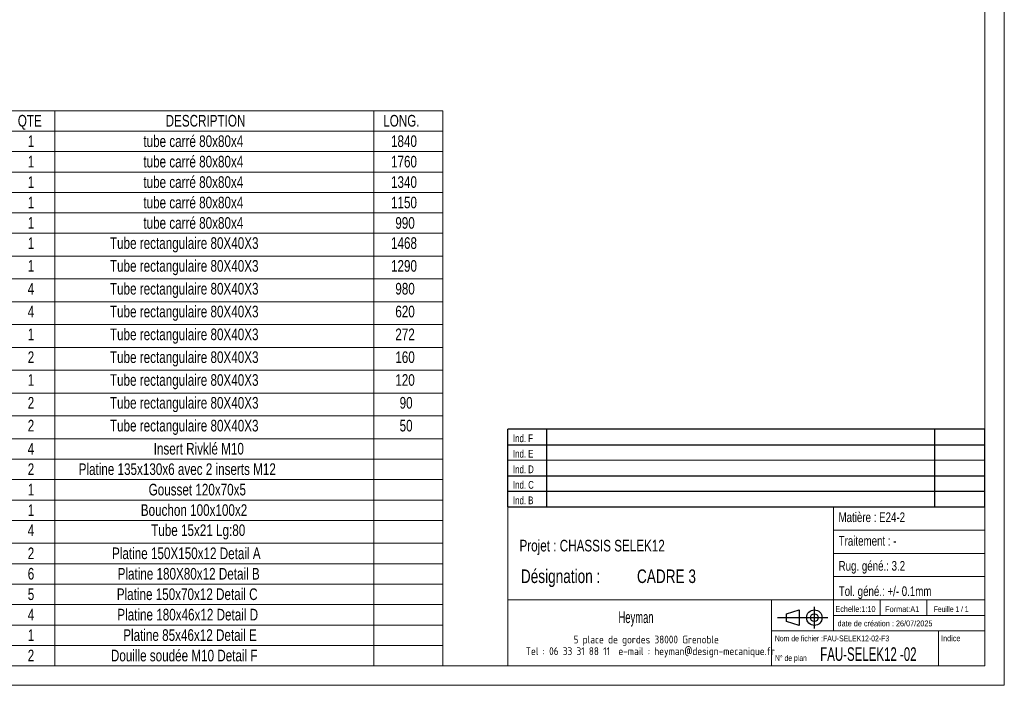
# Model space of a CAD drawing. Header units: millimetres. Extents: x 0 to 841, y 0 to 594.
# Tile 13 of 20: x 587 to 841, y 0 to 172. Entities that reach past the tile are written whole.
import ezdxf

# ---------------------------------------------------------------- set-up
doc = ezdxf.new("R2010")
doc.units = ezdxf.units.MM
doc.layers.add('NOTES', color=6, linetype='Continuous')
doc.styles.add('SLDTEXTSTYLE0', font='TXT', dxfattribs={"width": 0.75})
doc.styles.add('SLDTEXTSTYLE3', font='TXT', dxfattribs={"width": 0.632449})
doc.styles.add('SLDTEXTSTYLE4', font='TXT', dxfattribs={"width": 0.707278})
doc.styles.add('SLDTEXTSTYLE5', font='TXT', dxfattribs={"width": 0.7})
doc.styles.add('SLDTEXTSTYLE6', font='ISOCP3', dxfattribs={"width": 0.96})
doc.styles.add('SLDTEXTSTYLE7', font='TXT', dxfattribs={"width": 0.605})
doc.styles.add('SLDTEXTSTYLE8', font='TXT', dxfattribs={"width": 0.692308})

# ---------------------------------------------------------------- blocks, each defined once
blk = doc.blocks.new('Bloc2_1')
for p, q in [((9.48, 0), (9.48, 5.6)), ((0, 2.8), (12.98, 2.8)), ((2.32, 3.8), (5.55, 4.8)), ((2.32, 1.8), (2.32, 3.8)), ((5.55, 4.8), (5.55, 0.8)), ((5.55, 0.8), (2.32, 1.8))]:
    blk.add_line(p, q)
for radius in [2, 1]:
    blk.add_circle((9.48, 2.8), radius)
blk = doc.blocks.new('TAB MODIFS_1')
for p, q in [((123, 20), (0, 20)), ((0, 0), (0, 20)), ((10, 20), (10, 0)), ((110, 20), (110, 0)), ((123, 0), (123, 20)), ((0, 16), (123, 16)), ((0, 8), (123, 8)), ((0, 4), (123, 4)), ((0, 0), (123, 0))]:
    blk.add_line(p, q)
at = {"color": 7, "linetype": 'Continuous', "lineweight": 18}
blk.add_line((0, 12), (123, 12), dxfattribs=at)
at = {"color": 7}
for tag in ['AUTOATTR0', 'AUTOATTR1', 'AUTOATTR2', 'AUTOATTR3', 'AUTOATTR4', 'AUTOATTR5', 'AUTOATTR6', 'AUTOATTR7', 'AUTOATTR8', 'AUTOATTR9']:
    blk.add_attdef(tag, (0, 0), '', height=1, dxfattribs=at)
at = {"layer": 'NOTES', "color": 211, "char_height": 2, "attachment_point": 1, "style": 'SLDTEXTSTYLE0'}
for s, insert in [('Ind. F', (1.36, 18.66)), ('Ind. E', (1.36, 14.66)), ('Ind. D', (1.36, 10.66)), ('Ind. C', (1.36, 6.66)), ('Ind. B', (1.36, 2.66))]:
    blk.add_mtext(s, dxfattribs=dict(at, insert=insert))
blk = doc.blocks.new('SW_NOTE_1')
at = {"layer": 'NOTES', "color": 0, "char_height": 3.5, "attachment_point": 1, "style": 'SLDTEXTSTYLE0'}
for s, insert in [('Désignation :', (0, 4.51)), ('CADRE 3', (29.93, 4.51))]:
    blk.add_mtext(s, dxfattribs=dict(at, insert=insert))
blk = doc.blocks.new('SW_NOTE_2')
at = {"layer": 'NOTES', "color": 0, "char_height": 2, "attachment_point": 2, "style": 'SLDTEXTSTYLE6'}
for s, insert in [('5 place de gordes 38000 Grenoble', (20.84, 2.58)), ('Tel : 06 33 31 88 11  e-mail : heyman@design-mecanique.fr', (21.9, -0.42))]:
    blk.add_mtext(s, dxfattribs=dict(at, insert=insert))
blk = doc.blocks.new('SW_TABLEANNOTATION_0')
at = {"color": 0, "linetype": 'Continuous', "lineweight": 18}
for p, q in [((0, 0), (0, -143.06)), ((122.75, 0), (0, 0)), ((11, 0), (11, -5.27)), ((22.78, 0), (22.78, -5.27)), ((104.98, 0), (104.98, -5.27)), ((122.75, -143.06), (122.75, 0)), ((0, -5.27), (122.75, -5.27)), ((11, -5.27), (11, -143.06)), ((22.78, -5.27), (22.78, -143.06)), ((104.98, -5.27), (104.98, -143.06)), ((0, -10.53), (122.75, -10.53)), ((0, -15.8), (122.75, -15.8)), ((0, -21.07), (122.75, -21.07)), ((0, -26.33), (122.75, -26.33)), ((0, -31.6), (122.75, -31.6)), ((0, -37.48), (122.75, -37.48)), ((0, -43.36), (122.75, -43.36)), ((0, -49.24), (122.75, -49.24)), ((0, -55.12), (122.75, -55.12)), ((0, -61), (122.75, -61)), ((0, -66.88), (122.75, -66.88)), ((0, -72.76), (122.75, -72.76)), ((0, -78.64), (122.75, -78.64)), ((0, -84.51), (122.75, -84.51)), ((0, -89.78), (122.75, -89.78)), ((0, -95.05), (122.75, -95.05)), ((0, -100.32), (122.75, -100.32)), ((0, -105.58), (122.75, -105.58)), ((0, -111.46), (122.75, -111.46)), ((0, -116.73), (122.75, -116.73)), ((0, -122), (122.75, -122)), ((0, -127.26), (122.75, -127.26)), ((0, -132.53), (122.75, -132.53)), ((0, -137.8), (122.75, -137.8)), ((0, -143.06), (122.75, -143.06))]:
    blk.add_line(p, q, dxfattribs=at)
at = {"color": 0, "linetype": 'Continuous', "lineweight": 18, "char_height": 3, "attachment_point": 1, "style": 'SLDTEXTSTYLE0'}
for s, insert in [('No.', (1.6, -1.09)), ('QTE', (13.22, -1.09)), ('DESCRIPTION', (51.33, -1.09)), ('LONG.', (107.43, -1.09)), ('1', (4.39, -6.36)), ('1', (15.78, -6.36)), ('tube carré 80x80x4', (45.59, -6.36)), ('1840', (109.43, -6.36)), ('2', (4.39, -11.62)), ('1', (15.78, -11.62)), ('tube carré 80x80x4', (45.59, -11.62)), ('1760', (109.43, -11.62)), ('3', (4.39, -16.89)), ('1', (15.78, -16.89)), ('tube carré 80x80x4', (45.59, -16.89)), ('1340', (109.43, -16.89)), ('4', (4.39, -22.16)), ('1', (15.78, -22.16)), ('tube carré 80x80x4', (45.59, -22.16)), ('1150', (109.43, -22.16)), ('5', (4.39, -27.42)), ('1', (15.78, -27.42)), ('tube carré 80x80x4', (45.59, -27.42)), ('990', (110.54, -27.42)), ('6', (4.39, -32.61)), ('1', (15.78, -32.61)), ('Tube rectangulaire 80X40X3', (36.97, -32.61)), ('1468', (109.43, -32.61)), ('7', (4.39, -38.49)), ('1', (15.78, -38.49)), ('Tube rectangulaire 80X40X3', (36.97, -38.49)), ('1290', (109.43, -38.49)), ('8', (4.39, -44.37)), ('4', (15.78, -44.37)), ('Tube rectangulaire 80X40X3', (36.97, -44.37)), ('980', (110.54, -44.37)), ('9', (4.39, -50.25)), ('4', (15.78, -50.25)), ('Tube rectangulaire 80X40X3', (36.97, -50.25)), ('620', (110.54, -50.25)), ('10', (3.29, -56.13)), ('1', (15.78, -56.13)), ('Tube rectangulaire 80X40X3', (36.97, -56.13)), ('272', (110.54, -56.13)), ('11', (3.29, -62.01)), ('2', (15.78, -62.01)), ('Tube rectangulaire 80X40X3', (36.97, -62.01)), ('160', (110.54, -62.01)), ('12', (3.29, -67.89)), ('1', (15.78, -67.89)), ('Tube rectangulaire 80X40X3', (36.97, -67.89)), ('120', (110.54, -67.89)), ('Tube rectangulaire 80X40X3', (36.97, -73.77)), ('13', (3.29, -73.77)), ('2', (15.78, -73.77)), ('90', (111.65, -73.77)), ('14', (3.29, -79.65)), ('2', (15.78, -79.65)), ('Tube rectangulaire 80X40X3', (36.97, -79.65)), ('50', (111.65, -79.65)), ('15', (3.29, -85.6)), ('4', (15.78, -85.6)), ('Insert Rivklé M10', (48.26, -85.6)), ('16', (3.29, -90.87)), ('2', (15.78, -90.87)), ('Platine 135x130x6 avec 2 inserts M12', (28.9, -90.87)), ('17', (3.29, -96.14)), ('1', (15.78, -96.14)), ('Gousset 120x70x5', (46.95, -96.14)), ('18', (3.29, -101.41)), ('1', (15.78, -101.41)), ('Bouchon 100x100x2', (44.93, -101.41)), ('19', (3.29, -106.59)), ('4', (15.78, -106.59)), ('Tube 15x21 Lg:80', (47.6, -106.59)), ('20', (3.29, -112.55)), ('2', (15.78, -112.55)), ('Platine 150X150x12 Detail A', (37.51, -112.55)), ('21', (3.29, -117.82)), ('6', (15.78, -117.82)), ('Platine 180X80x12 Detail B', (38.95, -117.82)), ('22', (3.29, -123.09)), ('5', (15.78, -123.09)), ('Platine 150x70x12 Detail C', (38.74, -123.09)), ('23', (3.29, -128.35)), ('4', (15.78, -128.35)), ('Platine 180x46x12 Detail D', (38.87, -128.35)), ('24', (3.29, -133.62)), ('1', (15.78, -133.62)), ('Platine 85x46x12 Detail E', (40.4, -133.62)), ('25', (3.29, -138.89)), ('2', (15.78, -138.89)), ('Douille soudée M10 Detail F', (37.22, -138.89))]:
    blk.add_mtext(s, dxfattribs=dict(at, insert=insert))

msp = doc.modelspace()

# ---------------------------------------------------------------- linework, layer by layer
at = {"lineweight": 18}
for p, q in [((841, 594), (841, 0)), ((836, 589), (836, 5)), ((713, 46), (713, 5)), ((836, 46), (713, 46)), ((797, 46), (797, 14)), ((836, 46), (836, 5)), ((797, 40), (836, 40)), ((797, 34), (836, 34)), ((797, 28), (836, 28)), ((713, 22), (836, 22)), ((781, 22), (781, 5)), ((809, 22), (809, 18)), ((821, 22), (821, 18)), ((797, 18), (836, 18)), ((781, 14), (836, 14)), ((824, 14), (824, 5)), ((836, 5), (5, 5)), ((713, 5), (836, 5)), ((841, 0), (0, 0))]:
    msp.add_line(p, q, dxfattribs=at)

# ---------------------------------------------------------------- block references
msp.add_blockref('SW_TABLEANNOTATION_0', (573.46, 148.06), dxfattribs=at)
for name, p in [('TAB MODIFS_1', (712.99, 45.99)), ('Bloc2_1', (782.56, 14.63))]:
    msp.add_blockref(name, p)
at = {"layer": 'NOTES'}
for name, p in [('SW_NOTE_1', (716.37, 25.34)), ('SW_NOTE_2', (727.84, 10.21))]:
    msp.add_blockref(name, p, dxfattribs=at)

# ---------------------------------------------------------------- texts
for s, insert, char_height, attachment_point, style in [('Matière : E24-2', (798.27, 44.56), 2.5, 1, 'SLDTEXTSTYLE0'), ('Traitement : -', (798.3, 38.47), 2.5, 1, 'SLDTEXTSTYLE0'), ('Projet : CHASSIS SELEK12', (716.02, 37.49), 3, 1, 'SLDTEXTSTYLE0'), ('Rug. géné.: 3.2', (798.28, 32.03), 2.5, 1, 'SLDTEXTSTYLE0'), ('Tol. géné.: +/- 0.1mm', (798.32, 25.5), 2.5, 1, 'SLDTEXTSTYLE0'), ('Echelle:1:10', (797.45, 20.4), 1.5, 1, 'SLDTEXTSTYLE0'), ('Format:A1', (810.29, 20.38), 1.5, 1, 'SLDTEXTSTYLE0'), ('Feuille 1 / 1', (822.81, 20.38), 1.5, 1, 'SLDTEXTSTYLE8'), ('Heyman', (746.06, 19.03), 3, 2, 'SLDTEXTSTYLE7'), ('date de création : 26/07/2025', (798.01, 16.69), 1.5, 1, 'SLDTEXTSTYLE0'), ('Nom de fichier :FAU-SELEK12-02-F3', (781.85, 12.82), 1.5, 1, 'SLDTEXTSTYLE4'), ('Indice', (824.69, 12.86), 1.5, 1, 'SLDTEXTSTYLE0'), ('N° de plan', (781.88, 7.77), 1.5, 1, 'SLDTEXTSTYLE5'), ('FAU-SELEK12 -02', (793.54, 9.79), 3.5, 1, 'SLDTEXTSTYLE3')]:
    msp.add_mtext(s, dxfattribs=dict(at, insert=insert, char_height=char_height, attachment_point=attachment_point, style=style))

doc.saveas('drawing.dxf')
